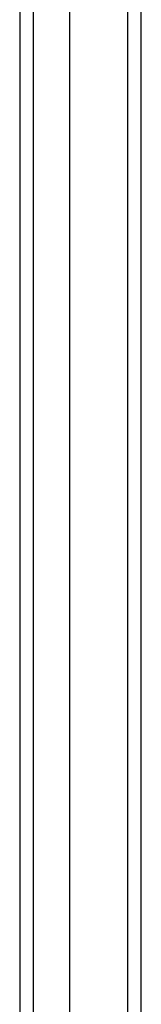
# Model space of a CAD drawing. Header units: inches. Extents: x 24 to 237, y 20 to 145.
# Tile 52 of 107: x 143.651 to 144.517, y 84.011 to 91.041. Entities that reach past the tile are written whole.
import ezdxf

# ---------------------------------------------------------------- set-up
doc = ezdxf.new("R2010")
doc.units = ezdxf.units.IN
doc.header["$MEASUREMENT"] = 0
doc.layers.add('Visible Edges(ANSI)', color=7, linetype='Continuous', lineweight=25)
doc.layers.add('Visible Tangent Edges(ANSI)', color=7, linetype='Continuous', lineweight=25)

msp = doc.modelspace()

# ---------------------------------------------------------------- linework, layer by layer
at = {"layer": 'Visible Edges(ANSI)'}
for p, q in [((144.5167, 62.6821), (144.5167, 98.526)), ((144.0049, 97.8745), (144.0049, 63.2918)), ((143.6505, 97.686), (143.6505, 63.4803))]:
    msp.add_line(p, q, dxfattribs=at)
at = {"layer": 'Visible Tangent Edges(ANSI)'}
for p, q in [((144.4177, 98.526), (144.4177, 62.6821)), ((143.7495, 63.3503), (143.7495, 97.816))]:
    msp.add_line(p, q, dxfattribs=at)

doc.saveas('drawing.dxf')
